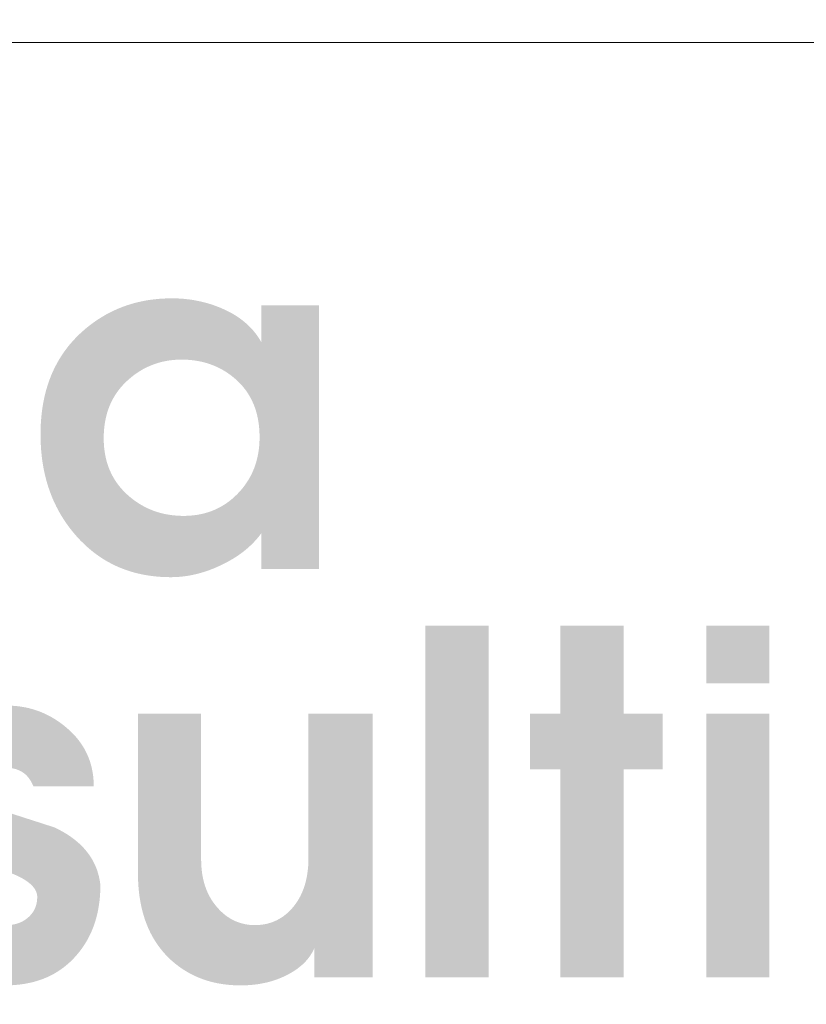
# Model space of a CAD drawing. Header units: millimetres. Extents: x 8949 to 48457, y -1077 to 15217.
# Tile 39 of 63: x 23446 to 23506, y 12045 to 12119. Entities that reach past the tile are written whole.
import ezdxf

# ---------------------------------------------------------------- set-up
doc = ezdxf.new("R2010")
doc.units = ezdxf.units.MM
for name, color, linetype, lineweight in [('0A_OCIEPLENIE', 30, 'Continuous', 9), ('0A_TABELKA', 7, 'Continuous', 0), ('0Z_OPISY', 7, 'Continuous', 9)]:
    doc.layers.add(name, color=color, linetype=linetype, lineweight=lineweight)
doc.styles.add('ARIAL 2', font='ARIALN.TTF')

# ---------------------------------------------------------------- blocks, each defined once
blk = doc.blocks.new('G$C46E6ED60')
at = {"true_color": 0x142354}
h = blk.add_hatch(color=179, dxfattribs=at)
h.paths.add_polyline_path([(755.27, 119.33), (756.03, 119.34), (756.77, 119.38), (757.51, 119.43), (758.23, 119.51), (758.95, 119.6), (759.65, 119.72), (760.34, 119.86), (761.02, 120.03), (761.69, 120.21), (762.35, 120.42), (763, 120.65), (763.64, 120.9), (764.26, 121.17), (764.88, 121.46), (765.48, 121.78), (766.08, 122.12), (766.66, 122.47), (767.23, 122.86), (767.8, 123.26), (768.35, 123.68), (768.89, 124.13), (769.42, 124.6), (769.93, 125.09), (770.44, 125.6), (770.93, 126.13), (771.4, 126.66), (771.86, 127.21), (772.28, 127.77), (772.69, 128.35), (773.08, 128.93), (773.45, 129.52), (773.79, 130.12), (774.12, 130.74), (774.42, 131.36), (774.7, 132), (774.97, 132.65), (775.21, 133.31), (775.43, 133.97), (775.62, 134.65), (775.8, 135.34), (775.96, 136.04), (776.1, 136.76), (776.21, 137.48), (776.3, 138.21), (776.38, 138.96), (776.43, 139.71), (776.46, 140.48), (776.47, 141.26), (776.46, 142.08), (776.43, 142.9), (776.37, 143.7), (776.3, 144.48), (776.2, 145.25), (776.08, 146.01), (775.94, 146.75), (775.77, 147.47), (775.59, 148.18), (775.38, 148.88), (775.15, 149.56), (774.9, 150.23), (774.62, 150.88), (774.33, 151.52), (774.01, 152.14), (773.67, 152.75), (773.31, 153.35), (772.93, 153.93), (772.53, 154.49), (772.1, 155.04), (771.65, 155.58), (771.18, 156.1), (770.69, 156.6), (770.18, 157.1), (769.65, 157.57), (769.11, 158.02), (768.56, 158.46), (768, 158.87), (767.43, 159.27), (766.85, 159.64), (766.27, 159.99), (765.67, 160.32), (765.06, 160.64), (764.44, 160.93), (763.81, 161.2), (763.17, 161.45), (762.53, 161.69), (761.87, 161.9), (761.2, 162.09), (760.52, 162.26), (759.83, 162.41), (759.14, 162.54), (758.43, 162.66), (757.71, 162.75), (756.98, 162.82), (756.25, 162.87), (755.5, 162.9), (754.74, 162.91), (754.01, 162.9), (753.28, 162.87), (752.56, 162.81), (751.85, 162.74), (751.15, 162.65), (750.46, 162.53), (749.78, 162.4), (749.1, 162.24), (748.43, 162.06), (747.77, 161.86), (747.12, 161.64), (746.48, 161.4), (745.85, 161.14), (745.23, 160.86), (744.61, 160.56), (744, 160.24), (743.4, 159.89), (742.81, 159.53), (742.23, 159.14), (741.66, 158.74), (741.09, 158.31), (740.54, 157.86), (739.99, 157.39), (739.45, 156.9), (738.92, 156.4), (738.42, 155.87), (737.94, 155.34), (737.48, 154.79), (737.05, 154.23), (736.63, 153.65), (736.24, 153.06), (735.87, 152.46), (735.53, 151.84), (735.2, 151.22), (734.9, 150.57), (734.62, 149.92), (734.37, 149.25), (734.13, 148.56), (733.92, 147.87), (733.73, 147.16), (733.56, 146.43), (733.42, 145.69), (733.3, 144.94), (733.2, 144.18), (733.12, 143.4), (733.06, 142.61), (733.03, 141.8), (733.02, 140.98), (733.03, 140.14), (733.07, 139.32), (733.13, 138.51), (733.22, 137.71), (733.33, 136.92), (733.46, 136.16), (733.63, 135.4), (733.81, 134.66), (734.02, 133.93), (734.26, 133.22), (734.52, 132.52), (734.81, 131.84), (735.12, 131.17), (735.45, 130.51), (735.81, 129.87), (736.2, 129.25), (736.61, 128.63), (737.04, 128.04), (737.5, 127.45), (737.99, 126.88), (738.5, 126.33), (739.03, 125.78), (739.59, 125.26), (740.17, 124.74), (740.71, 124.3), (741.25, 123.88), (741.8, 123.47), (742.36, 123.09), (742.93, 122.72), (743.5, 122.37), (744.09, 122.04), (744.68, 121.73), (745.28, 121.44), (745.89, 121.17), (746.5, 120.92), (747.13, 120.68), (747.76, 120.47), (748.4, 120.27), (749.05, 120.09), (749.71, 119.93), (750.38, 119.79), (751.05, 119.67), (751.73, 119.57), (752.42, 119.48), (753.12, 119.42), (753.83, 119.37), (754.55, 119.34)], is_closed=False)
h.paths.add_polyline_path([(715.41, 142.04), (715.43, 143.56), (715.49, 145.05), (715.59, 146.51), (715.73, 147.95), (715.92, 149.36), (716.14, 150.74), (716.41, 152.09), (716.71, 153.41), (717.06, 154.71), (717.45, 155.98), (717.88, 157.23), (718.35, 158.44), (718.86, 159.63), (719.42, 160.79), (720.01, 161.92), (720.64, 163.03), (721.32, 164.1), (722.04, 165.15), (722.79, 166.17), (723.59, 167.17), (724.43, 168.13), (725.31, 169.07), (726.23, 169.98), (727.2, 170.87), (728.06, 171.61), (728.95, 172.33), (729.84, 173.01), (730.75, 173.66), (731.68, 174.27), (732.62, 174.86), (733.57, 175.42), (734.54, 175.94), (735.52, 176.43), (736.52, 176.89), (737.53, 177.32), (738.55, 177.71), (739.59, 178.08), (740.65, 178.41), (741.71, 178.71), (742.8, 178.98), (743.89, 179.22), (745, 179.43), (746.13, 179.6), (747.27, 179.74), (748.42, 179.85), (749.59, 179.93), (750.77, 179.98), (751.97, 180), (752.64, 179.99), (753.3, 179.97), (753.97, 179.95), (754.62, 179.91), (755.28, 179.86), (755.93, 179.79), (756.58, 179.72), (757.22, 179.64), (757.86, 179.54), (758.49, 179.43), (759.12, 179.31), (759.75, 179.18), (760.37, 179.04), (760.99, 178.89), (761.6, 178.73), (762.21, 178.55), (762.81, 178.37), (763.41, 178.17), (764.01, 177.96), (764.6, 177.74), (765.19, 177.51), (765.78, 177.27), (766.36, 177.01), (766.93, 176.75), (767.5, 176.48), (768.05, 176.19), (768.6, 175.9), (769.13, 175.6), (769.64, 175.29), (770.14, 174.97), (770.64, 174.64), (771.11, 174.3), (771.58, 173.95), (772.03, 173.6), (772.47, 173.23), (772.89, 172.86), (773.31, 172.48), (773.71, 172.09), (774.1, 171.69), (774.47, 171.28), (774.83, 170.86), (775.18, 170.43), (775.52, 170), (775.84, 169.55), (776.15, 169.1), (776.45, 168.64), (776.73, 168.16), (777, 167.68), (777, 178.01), (793.03, 178.01), (793.03, 104.49), (777, 104.49), (777, 114.56), (776.68, 114.11), (776.34, 113.67), (775.99, 113.24), (775.63, 112.82), (775.26, 112.4), (774.87, 111.99), (774.48, 111.58), (774.07, 111.19), (773.65, 110.79), (773.22, 110.41), (772.78, 110.03), (772.33, 109.66), (771.87, 109.29), (771.39, 108.94), (770.9, 108.58), (770.41, 108.24), (769.9, 107.9), (769.38, 107.57), (768.84, 107.24), (768.3, 106.93), (767.74, 106.61), (767.18, 106.31), (766.6, 106.01), (766.01, 105.72), (765.41, 105.43), (764.81, 105.16), (764.22, 104.9), (763.62, 104.65), (763.02, 104.42), (762.43, 104.19), (761.83, 103.98), (761.24, 103.78), (760.64, 103.59), (760.04, 103.42), (759.45, 103.26), (758.85, 103.1), (758.26, 102.97), (757.66, 102.84), (757.06, 102.72), (756.47, 102.62), (755.87, 102.53), (755.28, 102.45), (754.68, 102.39), (754.09, 102.33), (753.49, 102.29), (752.89, 102.26), (752.3, 102.24), (751.7, 102.23), (750.38, 102.25), (749.07, 102.31), (747.79, 102.41), (746.52, 102.55), (745.28, 102.73), (744.05, 102.94), (742.85, 103.2), (741.67, 103.49), (740.51, 103.82), (739.37, 104.2), (738.24, 104.61), (737.14, 105.06), (736.06, 105.55), (735.01, 106.08), (733.97, 106.65), (732.95, 107.26), (731.95, 107.91), (730.97, 108.6), (730.02, 109.32), (729.08, 110.09), (728.16, 110.89), (727.27, 111.74), (726.39, 112.62), (725.54, 113.54), (724.71, 114.5), (723.92, 115.47), (723.16, 116.46), (722.44, 117.48), (721.76, 118.51), (721.1, 119.57), (720.49, 120.64), (719.91, 121.74), (719.36, 122.85), (718.85, 123.99), (718.38, 125.15), (717.94, 126.32), (717.53, 127.52), (717.16, 128.74), (716.83, 129.98), (716.53, 131.24), (716.27, 132.51), (716.04, 133.81), (715.84, 135.13), (715.69, 136.47), (715.56, 137.84), (715.48, 139.22), (715.42, 140.62)], is_closed=False)
for points in [[(822.7, 88.67), (840.32, 88.67), (840.32, -9.36), (822.7, -9.36)], [(860.33, 64.16), (860.33, 88.67), (877.95, 88.67), (877.95, 64.16), (888.81, 64.16), (888.81, 48.66), (877.95, 48.66), (877.95, -9.36), (860.33, -9.36), (860.33, 48.66), (851.84, 48.66), (851.84, 64.16)]]:
    blk.add_hatch(color=179, dxfattribs=at).paths.add_polyline_path(points)
h = blk.add_hatch(color=179, dxfattribs=at)
h.paths.add_polyline_path([(900.99, 64.16), (918.61, 64.16), (918.61, -9.36), (900.99, -9.36)])
h.paths.add_polyline_path([(900.99, 88.67), (918.61, 88.67), (918.61, 72.64), (900.99, 72.64)])
for points in [[(682.69, 50.61), (682.91, 51.24), (683.16, 51.85), (683.42, 52.45), (683.69, 53.04), (683.98, 53.63), (684.29, 54.2), (684.61, 54.76), (684.95, 55.3), (685.3, 55.84), (685.67, 56.37), (686.06, 56.88), (686.46, 57.38), (686.88, 57.88), (687.31, 58.36), (687.76, 58.83), (688.22, 59.29), (688.7, 59.74), (689.19, 60.18), (689.7, 60.6), (690.23, 61.02), (690.77, 61.42), (691.33, 61.81), (691.9, 62.2), (692.49, 62.57), (693.02, 62.88), (693.55, 63.18), (694.09, 63.47), (694.63, 63.74), (695.17, 64), (695.72, 64.25), (696.26, 64.49), (696.82, 64.71), (697.37, 64.91), (697.92, 65.11), (698.48, 65.29), (699.05, 65.45), (699.61, 65.61), (700.18, 65.75), (700.75, 65.88), (701.32, 65.99), (701.89, 66.09), (702.47, 66.18), (703.05, 66.25), (703.64, 66.31), (704.22, 66.36), (704.81, 66.39), (705.4, 66.41), (706, 66.42), (706.79, 66.41), (707.57, 66.37), (708.35, 66.32), (709.12, 66.24), (709.88, 66.14), (710.63, 66.02), (711.38, 65.88), (712.12, 65.71), (712.85, 65.52), (713.57, 65.31), (714.28, 65.08), (714.99, 64.83), (715.69, 64.55), (716.38, 64.25), (717.07, 63.93), (717.75, 63.59), (718.42, 63.22), (719.08, 62.84), (719.73, 62.43), (720.38, 62), (721.02, 61.55), (721.65, 61.07), (722.28, 60.57), (722.89, 60.05), (723.49, 59.52), (724.07, 58.97), (724.62, 58.41), (725.14, 57.84), (725.64, 57.25), (726.11, 56.66), (726.55, 56.05), (726.97, 55.43), (727.37, 54.8), (727.74, 54.16), (728.08, 53.5), (728.4, 52.83), (728.7, 52.16), (728.97, 51.46), (729.21, 50.76), (729.42, 50.05), (729.62, 49.32), (729.78, 48.58), (729.92, 47.83), (730.04, 47.07), (730.13, 46.29), (730.19, 45.51), (730.23, 44.71), (730.24, 43.9), (713.42, 43.9), (713.33, 44.12), (713.23, 44.33), (713.14, 44.54), (713.04, 44.74), (712.94, 44.94), (712.83, 45.14), (712.72, 45.32), (712.61, 45.51), (712.5, 45.69), (712.38, 45.86), (712.26, 46.03), (712.14, 46.2), (712.01, 46.36), (711.89, 46.51), (711.75, 46.66), (711.62, 46.81), (711.48, 46.95), (711.34, 47.09), (711.2, 47.22), (711.05, 47.34), (710.9, 47.46), (710.75, 47.58), (710.6, 47.69), (710.44, 47.8), (710.28, 47.9), (710.11, 48), (709.95, 48.09), (709.78, 48.18), (709.61, 48.27), (709.44, 48.35), (709.27, 48.43), (709.09, 48.5), (708.91, 48.57), (708.73, 48.63), (708.55, 48.69), (708.37, 48.74), (708.18, 48.79), (707.99, 48.84), (707.8, 48.88), (707.61, 48.92), (707.41, 48.95), (707.22, 48.98), (707.02, 49), (706.82, 49.02), (706.62, 49.04), (706.41, 49.05), (706.21, 49.06), (706, 49.06), (705.78, 49.05), (705.56, 49.05), (705.34, 49.03), (705.13, 49.01), (704.91, 48.98), (704.7, 48.95), (704.49, 48.91), (704.28, 48.86), (704.08, 48.81), (703.87, 48.75), (703.67, 48.68), (703.46, 48.61), (703.26, 48.53), (703.06, 48.45), (702.87, 48.36), (702.67, 48.26), (702.48, 48.16), (702.28, 48.05), (702.09, 47.94), (701.9, 47.82), (701.72, 47.69), (701.53, 47.55), (701.34, 47.41), (701.16, 47.27), (700.98, 47.12), (700.81, 46.96), (700.65, 46.81), (700.49, 46.65), (700.35, 46.49), (700.21, 46.33), (700.07, 46.16), (699.95, 45.99), (699.83, 45.82), (699.72, 45.65), (699.62, 45.47), (699.52, 45.3), (699.44, 45.12), (699.36, 44.93), (699.29, 44.75), (699.22, 44.56), (699.16, 44.37), (699.12, 44.17), (699.07, 43.98), (699.04, 43.78), (699.01, 43.58), (698.99, 43.37), (698.98, 43.17), (698.98, 42.96), (699, 42.82), (699.03, 42.69), (699.06, 42.56), (699.09, 42.43), (699.13, 42.29), (699.17, 42.16), (699.22, 42.03), (699.27, 41.9), (699.32, 41.77), (699.37, 41.64), (699.43, 41.51), (699.49, 41.38), (699.56, 41.25), (699.62, 41.12), (699.7, 40.99), (699.77, 40.86), (699.85, 40.73), (699.93, 40.6), (700.02, 40.47), (700.11, 40.34), (700.2, 40.22), (700.3, 40.09), (700.4, 39.96), (700.5, 39.83), (700.61, 39.71), (700.72, 39.58), (700.84, 39.46), (700.96, 39.34), (701.09, 39.22), (701.22, 39.1), (701.35, 38.98), (701.49, 38.87), (701.64, 38.75), (701.79, 38.64), (701.95, 38.53), (702.11, 38.42), (702.27, 38.32), (702.44, 38.21), (702.62, 38.11), (702.8, 38.01), (702.98, 37.91), (703.17, 37.81), (703.36, 37.71), (703.56, 37.62), (703.77, 37.52), (703.98, 37.43), (704.19, 37.34), (704.41, 37.25), (705.03, 37.05), (705.65, 36.85), (706.26, 36.65), (706.88, 36.45), (707.5, 36.25), (708.12, 36.05), (708.74, 35.85), (709.35, 35.65), (709.97, 35.45), (710.59, 35.25), (711.21, 35.05), (711.83, 34.85), (712.44, 34.66), (713.06, 34.46), (713.68, 34.26), (714.3, 34.06), (714.92, 33.86), (715.54, 33.66), (716.15, 33.46), (716.77, 33.26), (717.39, 33.06), (718.01, 32.86), (718.63, 32.66), (719.25, 32.47), (720.2, 32), (721.11, 31.52), (722, 31.02), (722.84, 30.51), (723.65, 29.97), (724.42, 29.42), (725.15, 28.85), (725.85, 28.26), (726.51, 27.66), (727.14, 27.03), (727.73, 26.39), (728.28, 25.73), (728.8, 25.05), (729.28, 24.36), (729.73, 23.64), (730.13, 22.91), (730.51, 22.16), (730.84, 21.39), (731.14, 20.61), (731.4, 19.8), (731.63, 18.98), (731.82, 18.14), (731.97, 17.28), (732.09, 16.41), (732.08, 15.44), (732.05, 14.49), (731.99, 13.55), (731.92, 12.63), (731.82, 11.72), (731.69, 10.82), (731.55, 9.94), (731.39, 9.07), (731.2, 8.22), (730.99, 7.38), (730.76, 6.56), (730.5, 5.75), (730.23, 4.96), (729.93, 4.17), (729.61, 3.41), (729.27, 2.66), (728.9, 1.92), (728.52, 1.2), (728.11, 0.49), (727.68, -0.21), (727.23, -0.89), (726.75, -1.56), (726.26, -2.21), (725.74, -2.85), (725.12, -3.56), (724.48, -4.25), (723.83, -4.9), (723.15, -5.52), (722.45, -6.12), (721.74, -6.68), (721, -7.21), (720.25, -7.72), (719.47, -8.19), (718.68, -8.63), (717.86, -9.04), (717.03, -9.42), (716.17, -9.77), (715.3, -10.09), (714.4, -10.38), (713.49, -10.64), (712.56, -10.86), (711.6, -11.06), (710.63, -11.23), (709.64, -11.36), (708.63, -11.47), (707.6, -11.55), (706.54, -11.59), (705.47, -11.61), (705.15, -11.61), (704.83, -11.6), (704.51, -11.6), (704.19, -11.59), (703.86, -11.57), (703.54, -11.56), (703.22, -11.54), (702.89, -11.52), (702.57, -11.5), (702.24, -11.47), (701.92, -11.44), (701.59, -11.41), (701.27, -11.38), (700.94, -11.34), (700.61, -11.3), (700.29, -11.26), (699.96, -11.21), (699.63, -11.16), (699.3, -11.11), (698.97, -11.06), (698.64, -11), (698.31, -10.94), (697.98, -10.88), (697.65, -10.81), (697.01, -10.68), (696.37, -10.53), (695.74, -10.37), (695.12, -10.19), (694.51, -9.99), (693.91, -9.77), (693.32, -9.54), (692.74, -9.29), (692.16, -9.02), (691.6, -8.74), (691.05, -8.43), (690.5, -8.12), (689.96, -7.78), (689.44, -7.43), (688.92, -7.06), (688.41, -6.67), (687.91, -6.26), (687.42, -5.84), (686.94, -5.4), (686.47, -4.95), (686.01, -4.47), (685.55, -3.98), (685.11, -3.47), (684.68, -2.95), (684.22, -2.38), (683.79, -1.8), (683.37, -1.21), (682.98, -0.6), (682.6, 0.01), (682.24, 0.63), (681.9, 1.27), (681.58, 1.91), (681.28, 2.57), (681, 3.24), (680.74, 3.91), (680.5, 4.6), (680.28, 5.3), (680.08, 6.01), (679.89, 6.73), (679.73, 7.46), (679.58, 8.2), (679.46, 8.96), (679.35, 9.72), (679.26, 10.49), (679.19, 11.28), (679.15, 12.07), (679.12, 12.88), (679.11, 13.69), (696.86, 13.69), (696.94, 13.35), (697.03, 13.01), (697.12, 12.68), (697.21, 12.36), (697.32, 12.04), (697.43, 11.73), (697.54, 11.43), (697.66, 11.14), (697.79, 10.85), (697.92, 10.57), (698.06, 10.29), (698.2, 10.03), (698.35, 9.77), (698.5, 9.51), (698.67, 9.27), (698.83, 9.03), (699, 8.8), (699.18, 8.57), (699.36, 8.35), (699.55, 8.14), (699.75, 7.94), (699.95, 7.74), (700.16, 7.55), (700.37, 7.37), (700.58, 7.19), (700.8, 7.02), (701.02, 6.86), (701.24, 6.71), (701.47, 6.56), (701.69, 6.43), (701.92, 6.29), (702.14, 6.17), (702.37, 6.05), (702.6, 5.95), (702.83, 5.85), (703.07, 5.75), (703.3, 5.67), (703.54, 5.59), (703.78, 5.52), (704.02, 5.45), (704.26, 5.39), (704.5, 5.35), (704.75, 5.3), (704.99, 5.27), (705.24, 5.24), (705.49, 5.23), (705.74, 5.21), (706, 5.21), (706.29, 5.21), (706.58, 5.23), (706.87, 5.24), (707.16, 5.27), (707.44, 5.31), (707.71, 5.35), (707.99, 5.4), (708.26, 5.45), (708.52, 5.52), (708.78, 5.59), (709.04, 5.67), (709.29, 5.76), (709.54, 5.85), (709.79, 5.96), (710.03, 6.07), (710.27, 6.19), (710.5, 6.31), (710.73, 6.44), (710.96, 6.58), (711.18, 6.73), (711.4, 6.89), (711.61, 7.05), (711.82, 7.22), (712.03, 7.4), (712.23, 7.59), (712.42, 7.78), (712.6, 7.97), (712.78, 8.17), (712.94, 8.37), (713.1, 8.58), (713.25, 8.79), (713.39, 9), (713.52, 9.22), (713.64, 9.45), (713.76, 9.68), (713.87, 9.91), (713.96, 10.15), (714.05, 10.39), (714.13, 10.64), (714.21, 10.89), (714.27, 11.14), (714.33, 11.4), (714.37, 11.66), (714.41, 11.93), (714.44, 12.2), (714.46, 12.48), (714.48, 12.76), (714.48, 13.05), (714.47, 13.36), (714.43, 13.66), (714.37, 13.96), (714.28, 14.26), (714.17, 14.56), (714.04, 14.85), (713.88, 15.14), (713.69, 15.43), (713.48, 15.71), (713.25, 16), (712.99, 16.27), (712.71, 16.55), (712.4, 16.82), (712.07, 17.09), (711.71, 17.36), (711.33, 17.62), (710.92, 17.88), (710.49, 18.14), (710.04, 18.39), (709.56, 18.64), (709.05, 18.89), (708.52, 19.14), (707.97, 19.38), (707.39, 19.62), (706.8, 19.86), (706.21, 20.09), (705.63, 20.33), (705.04, 20.57), (704.45, 20.81), (703.87, 21.04), (703.29, 21.28), (702.7, 21.52), (702.12, 21.75), (701.54, 21.99), (700.96, 22.22), (700.39, 22.46), (699.81, 22.69), (699.24, 22.93), (698.66, 23.16), (698.09, 23.4), (697.52, 23.63), (696.95, 23.86), (696.38, 24.1), (695.81, 24.33), (695.25, 24.56), (694.68, 24.79), (694.12, 25.03), (693.55, 25.26), (693.04, 25.52), (692.54, 25.78), (692.04, 26.05), (691.56, 26.33), (691.1, 26.61), (690.64, 26.9), (690.19, 27.2), (689.76, 27.51), (689.33, 27.82), (688.92, 28.14), (688.52, 28.46), (688.13, 28.79), (687.75, 29.13), (687.39, 29.47), (687.03, 29.83), (686.69, 30.18), (686.35, 30.55), (686.03, 30.92), (685.72, 31.3), (685.42, 31.68), (685.13, 32.07), (684.86, 32.47), (684.59, 32.88), (684.34, 33.29), (684.09, 33.7), (683.86, 34.12), (683.64, 34.54), (683.43, 34.96), (683.23, 35.38), (683.03, 35.8), (682.85, 36.22), (682.68, 36.65), (682.52, 37.07), (682.37, 37.5), (682.23, 37.93), (682.1, 38.35), (681.99, 38.78), (681.88, 39.21), (681.78, 39.65), (681.69, 40.08), (681.61, 40.51), (681.55, 40.95), (681.49, 41.39), (681.44, 41.82), (681.41, 42.26), (681.38, 42.7), (681.36, 43.14), (681.36, 43.59), (681.38, 43.76), (681.4, 43.93), (681.42, 44.1), (681.45, 44.27), (681.47, 44.44), (681.49, 44.6), (681.51, 44.76), (681.53, 44.92), (681.56, 45.08), (681.58, 45.24), (681.6, 45.39), (681.62, 45.54), (681.64, 45.69), (681.67, 45.83), (681.69, 45.97), (681.71, 46.12), (681.73, 46.25), (681.76, 46.39), (681.78, 46.53), (681.8, 46.66), (681.82, 46.79), (681.85, 46.91), (681.87, 47.04), (681.89, 47.16), (681.91, 47.29), (681.94, 47.41), (681.96, 47.54), (681.99, 47.67), (682.01, 47.8), (682.04, 47.93), (682.07, 48.06), (682.1, 48.2), (682.13, 48.33), (682.16, 48.47), (682.19, 48.61), (682.22, 48.76), (682.25, 48.9), (682.29, 49.05), (682.32, 49.19), (682.36, 49.34), (682.4, 49.5), (682.44, 49.65), (682.47, 49.81), (682.51, 49.96), (682.56, 50.12), (682.6, 50.28), (682.64, 50.45)], [(742.57, 19.73), (742.57, 64.16), (760.18, 64.16), (760.18, 23.58), (760.19, 22.88), (760.21, 22.2), (760.25, 21.52), (760.31, 20.85), (760.38, 20.2), (760.47, 19.56), (760.57, 18.93), (760.69, 18.31), (760.83, 17.7), (760.98, 17.11), (761.15, 16.52), (761.34, 15.95), (761.54, 15.39), (761.75, 14.84), (761.99, 14.3), (762.24, 13.77), (762.5, 13.26), (762.78, 12.76), (763.08, 12.26), (763.4, 11.78), (763.73, 11.31), (764.07, 10.86), (764.43, 10.41), (764.81, 9.98), (765.17, 9.59), (765.53, 9.21), (765.9, 8.86), (766.28, 8.52), (766.66, 8.2), (767.05, 7.89), (767.44, 7.6), (767.85, 7.33), (768.25, 7.07), (768.67, 6.83), (769.09, 6.61), (769.52, 6.4), (769.95, 6.21), (770.39, 6.04), (770.84, 5.88), (771.29, 5.74), (771.75, 5.62), (772.22, 5.51), (772.69, 5.42), (773.17, 5.34), (773.65, 5.28), (774.14, 5.24), (774.64, 5.22), (775.15, 5.21), (775.66, 5.22), (776.17, 5.24), (776.67, 5.28), (777.16, 5.34), (777.65, 5.41), (778.13, 5.5), (778.6, 5.6), (779.06, 5.72), (779.52, 5.86), (779.97, 6.01), (780.41, 6.18), (780.85, 6.37), (781.27, 6.57), (781.69, 6.79), (782.1, 7.02), (782.51, 7.27), (782.91, 7.53), (783.3, 7.81), (783.68, 8.11), (784.05, 8.42), (784.42, 8.75), (784.78, 9.1), (785.13, 9.46), (785.48, 9.84), (785.86, 10.27), (786.22, 10.72), (786.56, 11.19), (786.89, 11.66), (787.21, 12.16), (787.51, 12.66), (787.79, 13.18), (788.05, 13.71), (788.3, 14.26), (788.54, 14.82), (788.75, 15.4), (788.95, 15.98), (789.14, 16.59), (789.31, 17.2), (789.46, 17.83), (789.6, 18.47), (789.72, 19.13), (789.82, 19.8), (789.91, 20.48), (789.98, 21.18), (790.04, 21.9), (790.08, 22.62), (790.1, 23.36), (790.11, 24.11), (790.11, 64.16), (808, 64.16), (808, -9.36), (791.71, -9.36), (791.71, -1.27), (791.54, -1.65), (791.35, -2.03), (791.16, -2.39), (790.95, -2.75), (790.72, -3.11), (790.49, -3.46), (790.24, -3.8), (789.98, -4.14), (789.71, -4.47), (789.42, -4.8), (789.12, -5.12), (788.81, -5.43), (788.49, -5.74), (788.15, -6.04), (787.8, -6.33), (787.44, -6.62), (787.07, -6.91), (786.68, -7.19), (786.28, -7.46), (785.87, -7.72), (785.44, -7.98), (785, -8.24), (784.55, -8.49), (784.09, -8.73), (783.62, -8.96), (783.14, -9.19), (782.66, -9.4), (782.17, -9.61), (781.67, -9.8), (781.17, -9.99), (780.67, -10.16), (780.15, -10.33), (779.63, -10.48), (779.11, -10.63), (778.58, -10.76), (778.05, -10.89), (777.5, -11), (776.96, -11.11), (776.4, -11.2), (775.85, -11.29), (775.28, -11.36), (774.71, -11.43), (774.14, -11.48), (773.56, -11.53), (772.97, -11.56), (772.38, -11.59), (771.78, -11.6), (771.17, -11.61), (770.21, -11.6), (769.26, -11.56), (768.32, -11.5), (767.39, -11.41), (766.48, -11.3), (765.58, -11.16), (764.7, -11), (763.83, -10.81), (762.97, -10.6), (762.13, -10.37), (761.29, -10.11), (760.48, -9.82), (759.67, -9.51), (758.88, -9.18), (758.1, -8.82), (757.34, -8.43), (756.59, -8.02), (755.85, -7.59), (755.13, -7.13), (754.41, -6.65), (753.72, -6.14), (753.03, -5.61), (752.36, -5.05), (751.7, -4.47), (750.96, -3.75), (750.24, -3.01), (749.56, -2.24), (748.91, -1.44), (748.29, -0.62), (747.7, 0.22), (747.15, 1.09), (746.62, 1.98), (746.13, 2.9), (745.67, 3.85), (745.24, 4.82), (744.85, 5.82), (744.48, 6.84), (744.15, 7.88), (743.85, 8.95), (743.58, 10.05), (743.34, 11.17), (743.14, 12.32), (742.96, 13.49), (742.82, 14.69), (742.71, 15.91), (742.63, 17.16), (742.58, 18.43)]]:
    blk.add_hatch(color=179, dxfattribs=at).paths.add_polyline_path(points, is_closed=False)

msp = doc.modelspace()

# ---------------------------------------------------------------- linework, layer by layer
at = {"layer": '0A_TABELKA'}
msp.add_line((23232.306, 12117.02), (23554.056, 12117.02), dxfattribs=at)
msp.add_line((23232.306, 12117.02), (23554.056, 12117.02), dxfattribs=at)
msp.add_line((23232.306, 12117.02), (23554.056, 12117.02), dxfattribs=at)
msp.add_lwpolyline([(23232.306, 12117.02), (23554.056, 12117.02), (23554.056, 11993.354), (23232.306, 11993.354)], close=True, dxfattribs=at)

# ---------------------------------------------------------------- block references
at = {"layer": '0A_OCIEPLENIE', "xscale": 0.2695, "yscale": 0.2695, "zscale": 0.2695}
msp.add_blockref('G$C46E6ED60', (23255.21, 12049.294), dxfattribs=at)

# ---------------------------------------------------------------- texts
at = {"layer": '0Z_OPISY', "insert": (23185.442, 13387.083), "char_height": 10.003281, "width": 323.29083, "attachment_point": 1, "line_spacing_factor": 0.9, "style": 'ARIAL 2'}
msp.add_mtext('\\pi-20.007,l20.007,t20.007;{\\fArial|b0|i0|c238|p34;\\~\\~ UWAGI:\\P1. ^IWszystkie wymiary i rzędne należy sprawdzić na budowie, a zaistniałe niezgodności pomiędzy projektem architektoniczno-budowlanym i pozostałymi opracowaniami branżowymi należy wyjaśnić i uzgodnić z Głównym Projektantem.\\P2. ^IWszystkie systemowe rozwiązania detali wykonać zgodnie ze sztuką budowlaną\\P3.^IIzolacje wykonać zgodnie ze sztuką budowlaną zapewniając ciągłość izolacji\\P4. ^IPrzed zamówieniem elementów o małej tolerancji wymiarowej sprawdzić ilość i wymiary otworów na budowie\\P5. ^ISzczegółowe projekty instalacji sanitarnych, elektrycznych, teletechnicznych są tematem odpowiednich opracowań branżowych. \\P   ^IW przypadku wystąpienia rozbieżności pomiędzy poszczególnymi opracowaniami lub braku informacji należy uzgodnić rozwiązanie z autorem projektu.\\P6. ^IElementy konstrukcyjne są określone szczegółowo w projekcie konstrukcyjnym.\\P7. ^IUwagi i opisy zamieszczone w części opisowej projektu są integralną częścią niniejszego opracowania.\\P8.\\~^IZabezpieczenia pożarowe wykonać wg opisu technicznego, wszystkie elementy drewniane należy zabezpieczyć do klasy NRO\\P9.\\~^IZmiany materiałów budowlanych, wykończeniowych, technologii czy urządzeń mogą być wprowadzane jedynie za pisemną zgodą Autora projektu.\\P10. Wszelkie materiały użyte w projekcie, rozwiązania techniczne i urządzenia muszą odpowiadać normom bezpieczeństwa ppoż. i bhp; posiadać odpowiednie atesty i aprobaty do stosowania w budownictwie.\\P11. Wszystkie wymienione w projekcie nazwy producentów, firm, zastosowanych wyrobów należy traktować jako modelowe. Można zastosować inne rozwiązania pod warunkiem że będą równoważne i uzgodnione z Autorem projektu.\\P12. Wszelkie elementy wykończenia i kolorystyki należy uzgadniać z Autorem projektu.\\P13. Prowadzenie poszczególnych instalacji oraz lokalizacja urządzeń zgodnie z projektami branżowymi oraz opisem technicznym.}', dxfattribs=at)

doc.saveas('drawing.dxf')
